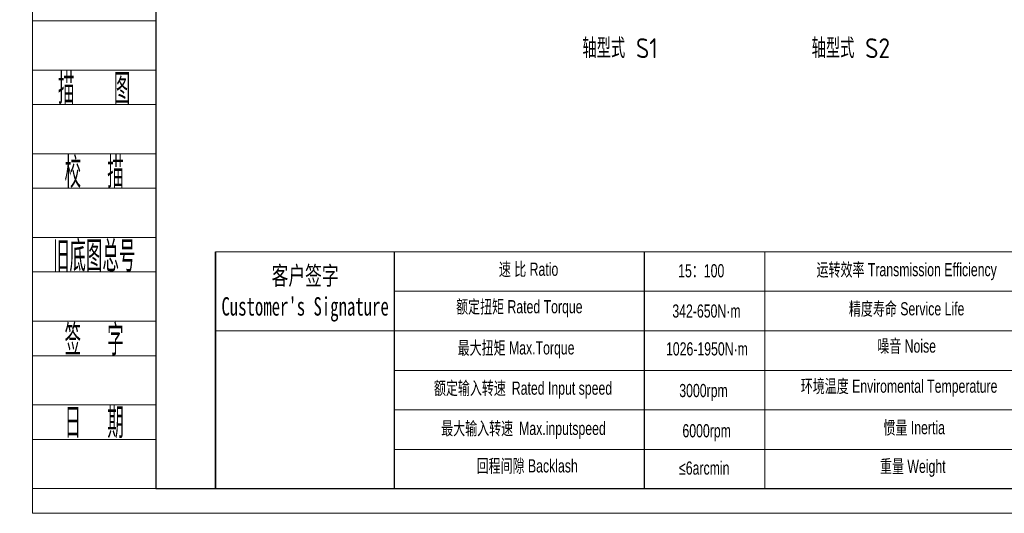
# Model space of a CAD drawing. Header units: millimetres. Extents: x 7053 to 8260, y -521 to 182.
# Tile 1 of 14: x 7061 to 7534, y -521 to -285. Entities that reach past the tile are written whole.
import ezdxf
from ezdxf.enums import TextEntityAlignment as Align

# ---------------------------------------------------------------- set-up
doc = ezdxf.new("R2010")
doc.units = ezdxf.units.MM
for name, color, linetype, lineweight in [('7标注层', 4, 'Continuous', 35), ('SLD-0', 7, 'Continuous', 18), ('图框_外框线', 7, 'Continuous', 18)]:
    doc.layers.add(name, color=color, linetype=linetype, lineweight=lineweight)
doc.layers.add('标注线', color=7, linetype='Continuous')
doc.styles.add('PC_TEXTSTYLE', font='ISOCP.SHX', dxfattribs={"width": 0.707, "bigfont": 'GBCBIG.SHX'})
doc.styles.add('工程字', font='gbenor.shx', dxfattribs={"bigfont": 'gbcbig.shx'})
doc.styles.add('标准', font='arial.ttf', dxfattribs={"width": 0.667})

msp = doc.modelspace()

# ---------------------------------------------------------------- linework, layer by layer
for p, q in [((7241.0655, -395.9652), (7241.0655, -509.5852)), ((7360.9945, -395.9652), (7360.9945, -509.5852))]:
    msp.add_line(p, q)
at = {"layer": '7标注层', "color": 0}
msp.add_line((7155.357, -395.9652), (7155.357, -509.5658), dxfattribs=at)
at = {"layer": 'SLD-0'}
msp.add_line((7418.7784, -395.9652), (7418.7784, -509.5529), dxfattribs=at)
at = {"layer": '图框_外框线', "color": 3}
for p, q in [((7067.6741, -285.1958), (7126.7188, -285.1958)), ((7067.6741, -308.8137), (7126.7188, -308.8137)), ((7067.6741, -325.3463), (7126.7188, -325.3463)), ((7067.6741, -348.9641), (7126.7188, -348.9641)), ((7067.6741, -365.4967), (7126.7188, -365.4967)), ((7067.6741, -389.1146), (7126.7188, -389.1146)), ((7067.6741, -405.6471), (7126.7188, -405.6471)), ((7067.6741, -429.265), (7126.7188, -429.265)), ((7067.6741, -445.7975), (7126.7188, -445.7975)), ((7067.6741, -469.4154), (7126.7188, -469.4154)), ((7067.6741, -485.9479), (7126.7188, -485.9479)), ((7067.6741, -509.5658), (7126.7188, -509.5658))]:
    msp.add_line(p, q, dxfattribs=at)
at = {"layer": '图框_外框线'}
for p, q in [((7155.357, -395.9652), (8049.72, -395.9652)), ((7241.0655, -414.9195), (7743.7159, -414.9195)), ((7155.357, -433.8738), (8049.72, -433.8738)), ((7241.0655, -452.8281), (8049.72, -452.8281)), ((7241.0655, -471.7824), (8049.72, -471.7824)), ((7241.0655, -490.7367), (8049.72, -490.7367))]:
    msp.add_line(p, q, dxfattribs=at)
at = {"layer": '图框_外框线', "color": 3}
msp.add_lwpolyline([(7067.5521, -521.3991), (8061.5534, -521.3991), (8061.5534, 181.5018), (7067.5521, 181.5018)], close=True, dxfattribs=at)
at = {"layer": '图框_外框线', "color": 3, "lineweight": 25}
msp.add_lwpolyline([(7126.7188, -509.5658), (8049.72, -509.5658), (8049.72, 169.6684), (7126.7188, 169.6684)], close=True, dxfattribs=at)

# ---------------------------------------------------------------- texts
at = {"layer": 'SLD-0', "color": 1, "attachment_point": 2, "style": '标准'}
for s, insert, char_height, width in [('速 比 Ratio', (7305.5237, -401.1771), 6.3181, 51.624628), ('运转效率 Transmission Efficiency', (7486.8315, -401.3713), 6.3181, 107.366963), ("{\\fSimSun|b1|i0|c134|p2;客户签字\\PCustomer's Signature}", (7198.359, -402.9785), 8.84534, 110.036936), ('15{\\fSimSun|b0|i0|c134|p2;：}100', (7388.3256, -401.9059), 6.3181, 26.863239), ('{\\fSimSun|b0|i0|c134|p2;额定扭矩} Rated Torque', (7301.0827, -419.1508), 6.3181, 70.944834), ('精度寿命 Service Life', (7486.8315, -420.1484), 6.3181, 107.366963), ('342-650N·m', (7390.8315, -421.2227), 6.3181, 26.863239), ('{\\fSimSun|b0|i0|c134|p2;最大扭矩} Max.Torque', (7299.5284, -438.8996), 6.3181, 81.604112), ('噪音 Noise', (7486.8315, -438.0206), 6.3181, 107.366963), ('1026-1950N·m', (7391.0557, -439.371), 6.3181, 26.863239), ('{\\fSimSun|b0|i0|c134|p2;额定输入转速 }Rated Input speed', (7302.8591, -458.2046), 6.3181, 116.247178), ('环境温度 Enviromental Temperature', (7483.2093, -457.2502), 6.3181, 107.366963), ('3000rpm', (7389.4184, -459.3539), 6.3181, 26.863239), ('{\\fSimSun|b0|i0|c134|p2;最大输入转速 }Max.inputspeed ', (7303.0812, -477.5096), 6.3181, 106.920229), ('惯量 Inertia', (7490.4537, -477.1585), 6.3181, 107.366963), ('6000rpm', (7390.9263, -478.6457), 6.3181, 48.487863), ('回程间隙 Backlash', (7304.8576, -495.4833), 6.3181, 51.624628), ('重量 Weight', (7489.7745, -495.7094), 6.3181, 107.366963), ('≤6arcmin ', (7389.771, -496.53), 6.3181, 26.863239)]:
    msp.add_mtext(s, dxfattribs=dict(at, insert=insert, char_height=char_height, width=width))
at = {"layer": '图框_外框线', "color": 3, "style": 'PC_TEXTSTYLE', "width": 0.75}
for s, p in [('描   图', (7097.1965, -317.08)), ('校  描', (7097.1965, -357.2304)), ('旧底图总号', (7097.1965, -397.3808)), ('签  字', (7097.1965, -437.5312)), ('日  期', (7097.2112, -477.4459))]:
    msp.add_text(s, height=14.63646, dxfattribs=at).set_placement(p, align=Align.MIDDLE)
at = {"layer": '标注线', "color": 0, "lineweight": 20, "char_height": 9.5, "attachment_point": 5, "style": '工程字'}
for s, insert in [('轴型式 S1', (7349.4033, -298.3303)), ('轴型式 S2', (7460.0573, -298.3303))]:
    msp.add_mtext(s, dxfattribs=dict(at, insert=insert))

doc.saveas('drawing.dxf')
